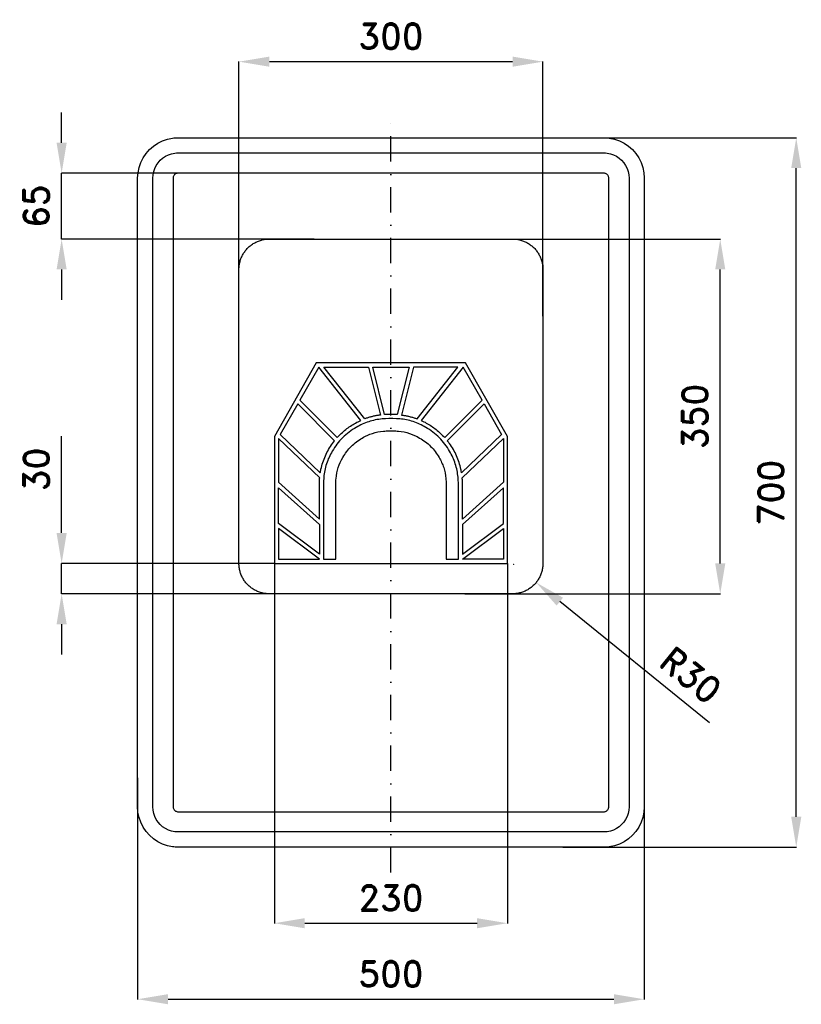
# Model space of a CAD drawing. Header units: millimetres. Extents: x -366 to 405, y -505 to 466.
import ezdxf

# ---------------------------------------------------------------- set-up
doc = ezdxf.new("R2010")
doc.units = ezdxf.units.MM
doc.header["$LTSCALE"] = 5
doc.linetypes.add('ČERCHOVANÁX2', pattern=[2, 1, -0.5, 0, -0.5])
doc.layers.add('Kóty', color=2, linetype='Continuous')
doc.layers.add('Značka', color=7, linetype='Continuous')
doc.styles.get("Standard").update_dxf_attribs({"font": 'romand.shx', "height": 25})
doc.dimstyles.get("Standard").update_dxf_attribs({"dimtxt": 25, "dimasz": 30, "dimexe": 0.18, "dimexo": 0.0625, "dimgap": 12.5, "dimtad": 1, "dimdec": 0, "dimzin": 0, "dimdsep": 46, "dimtxsty": 'Standard', "dimcen": 0.09, "dimadec": 0, "dimazin": 0, "dimtfac": 1, "dimtdec": 0, "dimtofl": 0, "dimtmove": 0, "dimatfit": 3, "dimfxl": 1, "dimtolj": 1, "dimtzin": 0, "dimarcsym": 0})

# ---------------------------------------------------------------- blocks, each defined once
blk = doc.blocks.new('*D0')
at = {"layer": 'Defpoints', "color": 0, "transparency": 16777216}
for p in [(-115, -70), (115, -70), (115, -425)]:
    blk.add_point(p, dxfattribs=at)
at = {"layer": 'Kóty', "color": 0, "lineweight": -2, "transparency": 16777216}
for p, q in [((-115, -70.0625), (-115, -425.18)), ((115, -70.0625), (115, -425.18)), ((-85, -425), (85, -425))]:
    blk.add_line(p, q, dxfattribs=at)
at = {"layer": 'Kóty', "color": 0, "transparency": 16777216}
for points in [[(-85, -420), (-85, -430), (-115, -425)], [(85, -420), (85, -430), (115, -425)]]:
    blk.add_solid(points, dxfattribs=at)
at = {"layer": 'Kóty', "color": 0, "transparency": 16777216, "insert": (0, -400), "char_height": 25, "attachment_point": 5}
blk.add_mtext('\\A1;230', dxfattribs=at)
blk = doc.blocks.new('*D1')
at = {"layer": 'Defpoints', "color": 0, "transparency": 16777216}
for p in [(250, -265.39), (-250, -281.37), (250, -500)]:
    blk.add_point(p, dxfattribs=at)
at = {"layer": 'Kóty', "color": 0, "lineweight": -2, "transparency": 16777216}
for p, q in [((250, -265.46), (250, -500.18)), ((-250, -281.44), (-250, -500.18)), ((-220, -500), (220, -500))]:
    blk.add_line(p, q, dxfattribs=at)
at = {"layer": 'Kóty', "color": 0, "transparency": 16777216}
for points in [[(-220, -495), (-220, -505), (-250, -500)], [(220, -495), (220, -505), (250, -500)]]:
    blk.add_solid(points, dxfattribs=at)
at = {"layer": 'Kóty', "color": 0, "transparency": 16777216, "insert": (0, -475), "char_height": 25, "attachment_point": 5}
blk.add_mtext('\\A1;500', dxfattribs=at)
blk = doc.blocks.new('*D2')
at = {"layer": 'Defpoints', "color": 0, "transparency": 16777216}
for p in [(150, 425), (-150, 175.2), (150, 174.01)]:
    blk.add_point(p, dxfattribs=at)
at = {"layer": 'Kóty', "color": 0, "lineweight": -2, "transparency": 16777216}
for p, q in [((-150, 175.26), (-150, 425.18)), ((-120, 425), (120, 425)), ((150, 174.07), (150, 425.18))]:
    blk.add_line(p, q, dxfattribs=at)
at = {"layer": 'Kóty', "color": 0, "transparency": 16777216}
for points in [[(-120, 430), (-120, 420), (-150, 425)], [(120, 430), (120, 420), (150, 425)]]:
    blk.add_solid(points, dxfattribs=at)
at = {"layer": 'Kóty', "color": 0, "transparency": 16777216, "insert": (0, 450), "char_height": 25, "attachment_point": 5}
blk.add_mtext('\\A1;300', dxfattribs=at)
blk = doc.blocks.new('*D3')
at = {"layer": 'Defpoints', "color": 0, "transparency": 16777216}
for p in [(47.88, 250), (325, 250), (72.97, -100)]:
    blk.add_point(p, dxfattribs=at)
at = {"layer": 'Kóty', "color": 0, "lineweight": -2, "transparency": 16777216}
for p, q in [((47.94, 250), (325.18, 250)), ((325, -70), (325, 220)), ((73.03, -100), (325.18, -100))]:
    blk.add_line(p, q, dxfattribs=at)
at = {"layer": 'Kóty', "color": 0, "transparency": 16777216}
for points in [[(320, 220), (330, 220), (325, 250)], [(320, -70), (330, -70), (325, -100)]]:
    blk.add_solid(points, dxfattribs=at)
at = {"layer": 'Kóty', "color": 0, "transparency": 16777216, "insert": (300, 75), "char_height": 25, "attachment_point": 5, "rotation": 90}
blk.add_mtext('\\A1;350', dxfattribs=at)
blk = doc.blocks.new('*D4')
at = {"layer": 'Defpoints', "color": 0, "transparency": 16777216}
for p in [(-325, 315), (-65.14, 315), (-75.67, 250)]:
    blk.add_point(p, dxfattribs=at)
at = {"layer": 'Kóty', "color": 0, "lineweight": -2, "transparency": 16777216}
for p, q in [((-325, 345), (-325, 375)), ((-65.2, 315), (-325.18, 315)), ((-75.73, 250), (-325.18, 250)), ((-325, 220), (-325, 190))]:
    blk.add_line(p, q, dxfattribs=at)
at = {"layer": 'Kóty', "color": 0, "transparency": 16777216}
for points in [[(-330, 345), (-320, 345), (-325, 315)], [(-330, 220), (-320, 220), (-325, 250)]]:
    blk.add_solid(points, dxfattribs=at)
at = {"layer": 'Kóty', "color": 0, "transparency": 16777216, "insert": (-350, 282.5), "char_height": 25, "attachment_point": 5, "rotation": 90}
blk.add_mtext('\\A1;65', dxfattribs=at)
blk = doc.blocks.new('*D5')
at = {"layer": 'Defpoints', "color": 0, "transparency": 16777216}
for p in [(-325, -70), (-115, -70), (-93.18, -100)]:
    blk.add_point(p, dxfattribs=at)
at = {"layer": 'Kóty', "color": 0, "lineweight": -2, "transparency": 16777216}
for p, q in [((-325, -40), (-325, 55.48)), ((-115.06, -70), (-325.18, -70)), ((-93.24, -100), (-325.18, -100)), ((-325, -130), (-325, -160))]:
    blk.add_line(p, q, dxfattribs=at)
at = {"layer": 'Kóty', "color": 0, "transparency": 16777216}
for points in [[(-330, -40), (-320, -40), (-325, -70)], [(-330, -130), (-320, -130), (-325, -100)]]:
    blk.add_solid(points, dxfattribs=at)
at = {"layer": 'Kóty', "color": 0, "transparency": 16777216, "insert": (-350, 22.74), "char_height": 25, "attachment_point": 5, "rotation": 90}
blk.add_mtext('\\A1;30', dxfattribs=at)
blk = doc.blocks.new('*D6')
at = {"layer": 'Defpoints', "color": 0, "transparency": 16777216}
for p in [(175.25, 350), (400, 350), (169.42, -350)]:
    blk.add_point(p, dxfattribs=at)
at = {"layer": 'Kóty', "color": 0, "lineweight": -2, "transparency": 16777216}
for p, q in [((175.31, 350), (400.18, 350)), ((400, -320), (400, 320)), ((169.49, -350), (400.18, -350))]:
    blk.add_line(p, q, dxfattribs=at)
at = {"layer": 'Kóty', "color": 0, "transparency": 16777216}
for points in [[(395, 320), (405, 320), (400, 350)], [(395, -320), (405, -320), (400, -350)]]:
    blk.add_solid(points, dxfattribs=at)
at = {"layer": 'Kóty', "color": 0, "transparency": 16777216, "insert": (375, 0), "char_height": 25, "attachment_point": 5, "rotation": 90}
blk.add_mtext('\\A1;700', dxfattribs=at)
blk = doc.blocks.new('*D7')
at = {"layer": 'Defpoints', "color": 0, "transparency": 16777216}
for p in [(121.16, -70.91), (143.34, -88.87)]:
    blk.add_point(p, dxfattribs=at)
at = {"layer": 'Kóty', "color": 0, "lineweight": -2, "transparency": 16777216}
for p, q in [((121.07, -70.91), (121.25, -70.91)), ((121.16, -71), (121.16, -70.82)), ((314.41, -227.4), (166.65, -107.75))]:
    blk.add_line(p, q, dxfattribs=at)
at = {"layer": 'Kóty', "color": 0, "transparency": 16777216}
blk.add_solid([(169.8, -103.86), (163.5, -111.63), (143.34, -88.87)], dxfattribs=at)
at = {"layer": 'Kóty', "color": 0, "transparency": 16777216, "insert": (295.91, -180.25), "char_height": 25, "attachment_point": 5, "rotation": 320.99921}
blk.add_mtext('\\A1;R30', dxfattribs=at)

msp = doc.modelspace()

# ---------------------------------------------------------------- linework, layer by layer
at = {"layer": 'Kóty'}
for points in [[(-325, 250), (-325, 315)], [(-325, -100), (-325, -70)]]:
    msp.add_lwpolyline(points, dxfattribs=at)
at = {"layer": 'Značka', "color": 6, "linetype": 'ČERCHOVANÁX2', "ltscale": 5}
msp.add_lwpolyline([(0, -375), (0, 375)], dxfattribs=at)
at = {"layer": 'Značka', "color": 5}
for points in [[(-210, -350), (-210.2, -349.9995), (-210.3, -349.9988, -0.0321716), (-215.5, -349.637), (-220.6, -348.5823), (-225.5, -346.9227), (-230.1, -344.5885), (-234.4, -341.714), (-238.3, -338.2843), (-241.7, -334.4026), (-244.6, -330.0906), (-246.9, -325.4605), (-248.6, -320.5549), (-249.7, -315.4767), (-250, -310.314), (-250, -310.157), (-250, -310), (-250, 310), (-250, 310.157), (-250, 310.314), (-249.6, 315.479), (-248.6, 320.555), (-246.9, 325.464), (-244.6, 330.091), (-241.7, 334.402), (-238.3, 338.284), (-234.4, 341.717), (-230.1, 344.589), (-225.5, 346.906), (-220.6, 348.582), (-215.5, 349.654, -0.0367311), (-210.3, 349.999), (-210.2, 350), (-210, 350), (210, 350), (210.2, 350), (210.3, 349.999, -0.0321716), (215.5, 349.637), (220.6, 348.582), (225.5, 346.923), (230.1, 344.589), (234.4, 341.714), (238.3, 338.284), (241.7, 334.403), (244.6, 330.091), (246.9, 325.46), (248.6, 320.555), (249.7, 315.477), (250, 310.314), (250, 310.157), (250, 310), (250, -310), (250, -310.157), (250, -310.314), (249.6, -315.4791), (248.6, -320.5549), (246.9, -325.4636), (244.6, -330.0906), (241.7, -334.4017), (238.3, -338.2843), (234.4, -341.7172), (230.1, -344.5885), (225.5, -346.9061), (220.6, -348.5823), (215.5, -349.6542, -0.0367341), (210.3, -349.9988), (210.2, -349.9996), (210, -350), (-210, -350)], [(-210, -335), (-210.1, -334.9997), (-210.2, -334.9992, -0.0321601), (-213.4, -334.7731), (-216.6, -334.1139), (-219.7, -333.0767), (-222.6, -331.6178), (-225.3, -329.8212), (-227.7, -327.6777), (-229.8, -325.2516), (-231.6, -322.5566), (-233.1, -319.6628), (-234.1, -316.5968), (-234.8, -313.423), (-235, -310.196), (-235, -310.098), (-235, -310), (-235, 310), (-235, 310.098), (-235, 310.196), (-234.8, 313.424), (-234.1, 316.597), (-233.1, 319.665), (-231.6, 322.557), (-229.8, 325.251), (-227.7, 327.678), (-225.3, 329.823), (-222.6, 331.618), (-219.7, 333.066), (-216.6, 334.114), (-213.4, 334.784, -0.0367287), (-210.2, 334.999), (-210.1, 335), (-210, 335), (210, 335), (210.1, 335), (210.2, 334.999, -0.0321789), (213.4, 334.773), (216.6, 334.114), (219.7, 333.077), (222.6, 331.618), (225.3, 329.821), (227.7, 327.678), (229.8, 325.252), (231.6, 322.557), (233.1, 319.663), (234.1, 316.597), (234.8, 313.423), (235, 310.196), (235, 310.098), (235, 310), (235, -310), (235, -310.098), (235, -310.196), (234.8, -313.424), (234.1, -316.5968), (233.1, -319.6648), (231.6, -322.5566), (229.8, -325.2511), (227.7, -327.6777), (225.3, -329.8233), (222.6, -331.6178), (219.7, -333.0663), (216.6, -334.1139), (213.4, -334.7839), (210.2, -334.9992), (210.1, -334.9997), (210, -335), (-210, -335)], [(-120, -100), (-120.118, -100), (-120.236, -99.999, -0.0321792), (-124.109, -99.728, -0.0354496), (-127.916, -98.937, -0.0362653), (-131.598, -97.692, -0.034416), (-135.068, -95.941, -0.0337263), (-138.301, -93.785, -0.0340842), (-141.213, -91.213, -0.0342061), (-143.788, -88.302, -0.0342324), (-145.941, -85.068, -0.0340485), (-147.68, -81.595, -0.0334137), (-148.937, -77.916, -0.0341264), (-149.741, -74.108, -0.0367489), (-149.999, -70.236), (-150, -70.118), (-150, -70), (-150, 220), (-150, 220.118), (-149.999, 220.236, -0.0321798), (-149.728, 224.109, -0.0354441), (-148.937, 227.916, -0.0362681), (-147.692, 231.598, -0.0344103), (-145.941, 235.068, -0.0337101), (-143.785, 238.301, -0.0340819), (-141.213, 241.213, -0.0342116), (-138.302, 243.788, -0.0342322), (-135.068, 245.941, -0.0340289), (-131.595, 247.68, -0.0334164), (-127.916, 248.937, -0.0341132), (-124.108, 249.741, -0.0367489), (-120.236, 249.999), (-120.118, 250), (-120, 250), (120, 250), (120.118, 250), (120.236, 249.999, -0.0321795), (124.109, 249.728, -0.0354563), (127.916, 248.937, -0.0362667), (131.598, 247.692, -0.0344283), (135.068, 245.941, -0.0337327), (138.301, 243.785, -0.034076), (141.213, 241.213, -0.0342041), (143.788, 238.302, -0.0342148), (145.941, 235.068, -0.0340198), (147.68, 231.595, -0.0334153), (148.937, 227.916, -0.034111), (149.741, 224.108, -0.0367481), (149.999, 220.236), (150, 220.118), (150, 220), (150, -70), (150, -70.118), (149.999, -70.236, -0.0321795), (149.728, -74.109, -0.0354563), (148.937, -77.916, -0.0362667), (147.692, -81.598, -0.0344283), (145.941, -85.068, -0.0337327), (143.785, -88.301, -0.034076), (141.213, -91.213, -0.034203), (138.302, -93.788, -0.0342258), (135.068, -95.941, -0.0340485), (131.595, -97.68, -0.0334174), (127.916, -98.937, -0.0341264), (124.108, -99.741, -0.036741), (120.236, -99.999), (120.118, -100), (120, -100), (-120, -100)], [(-89.904, 91.004), (-53.029, 54.142), (-52.043, 55.206), (-51.044, 56.259, -0.0227121), (-46.824, 60.239, -0.021941), (-42.26, 63.833, -0.0227397), (-37.433, 67.066, -0.0251755), (-32.326, 69.818), (-31.015, 70.441), (-29.696, 71.045), (-71.295, 123.684), (-89.904, 91.004)], [(-66.152, 123.684), (-22.193, 123.684), (-10.364, 76.368), (-11.153, 76.264), (-11.941, 76.156, 0.012468), (-15.08, 75.626, 0.0120442), (-18.19, 74.943, 0.0124509), (-21.269, 74.13, 0.0138188), (-24.3, 73.157), (-25.051, 72.893), (-25.799, 72.623), (-66.152, 123.684)], [(66.152, 123.684), (22.193, 123.684), (10.364, 76.368), (11.153, 76.264), (11.941, 76.156, -0.012468), (15.08, 75.626, -0.0120442), (18.19, 74.943, -0.0124509), (21.269, 74.13, -0.0138188), (24.3, 73.157), (25.051, 72.893), (25.799, 72.623), (66.152, 123.684)], [(71.295, 123.684), (29.696, 71.045), (31.014, 70.439), (32.326, 69.818, -0.0227047), (37.423, 67.049, -0.02193), (42.26, 63.833, -0.0227437), (46.837, 60.253, -0.0251965), (51.043, 56.259), (52.043, 55.207), (53.029, 54.142), (89.904, 91.004), (71.295, 123.684)], [(-109.259, 57.015), (-69.701, 19.435, -0.00175132), (-69.385, 21.155, -0.0052297), (-69.045, 22.87, -0.0273415), (-67.232, 29.618, -0.0264653), (-64.7, 36.145, -0.0274115), (-61.574, 42.411, -0.0303379), (-57.757, 48.264), (-56.713, 49.667), (-55.646, 51.053), (-91.974, 87.368), (-109.259, 57.015)], [(109.259, 57.015), (69.701, 19.435), (69.385, 21.155, 0.0052297), (69.045, 22.87, 0.0273415), (67.232, 29.618, 0.0264653), (64.7, 36.145, 0.0274115), (61.574, 42.411, 0.0303379), (57.757, 48.264, 0.00598884), (56.713, 49.667), (55.646, 51.053), (91.974, 87.368), (109.259, 57.015)], [(-66.579, -65.965), (-54.474, -65.965), (-54.474, 8.281, -0.00356098), (-54.369, 11.024, -0.0107327), (-54.186, 13.764, -0.0557175), (-51.985, 24.484, -0.0561673), (-47.446, 34.509, -0.0696875), (-39.183, 45.425, -0.0683506), (-28.246, 53.709, -0.056425), (-18.221, 58.313, -0.0611225), (-7.501, 60.449, -0.0121917), (-4.761, 60.638), (-2.018, 60.737), (2.018, 60.737), (4.761, 60.632, -0.0107438), (7.501, 60.449, -0.0557168), (18.221, 58.248, -0.0561703), (28.246, 53.709, -0.0696902), (39.162, 45.447, -0.0683572), (47.446, 34.509, -0.0564303), (52.05, 24.484, -0.0611245), (54.186, 13.764, -0.0122043), (54.375, 11.024, -0.00407284), (54.474, 8.281), (54.474, -65.965), (66.579, -65.965), (66.579, 8.281, 0.00358025), (66.45, 11.657, 0.0107247), (66.225, 15.029, 0.0557151), (63.515, 28.223, 0.0561641), (57.929, 40.561, 0.0696869), (47.76, 53.997, 0.0683576), (34.298, 64.193, 0.0564312), (21.96, 69.859, 0.0611277), (8.766, 72.488, 0.0122194), (5.394, 72.72), (2.018, 72.842), (-2.018, 72.842), (-5.394, 72.714, 0.0107536), (-8.766, 72.488, 0.0557116), (-21.96, 69.779, 0.0561628), (-34.298, 64.193, 0.0696919), (-47.733, 54.023, 0.0683569), (-57.929, 40.561, 0.056428), (-63.595, 28.223, 0.0611222), (-66.225, 15.029, 0.0122001), (-66.457, 11.658, 0.00407763), (-66.579, 8.281), (-66.579, -65.965)], [(-110.965, 10.078), (-70.614, -26.238), (-70.614, 8.281), (-70.613, 8.591), (-70.611, 8.901, -0.00482561), (-70.589, 10.14, -0.00467916), (-70.544, 11.379, -0.00485687), (-70.478, 12.617, -0.00535983), (-70.387, 13.853, -0.00098112), (-70.361, 14.162), (-70.334, 14.471), (-110.965, 53.07), (-110.965, 10.078)], [(110.965, 10.078), (70.614, -26.238), (70.614, 8.281), (70.613, 8.591), (70.611, 8.901, 0.00482561), (70.589, 10.14, 0.00467916), (70.544, 11.379, 0.00485687), (70.478, 12.617, 0.00535983), (70.387, 13.853), (70.361, 14.162), (70.334, 14.471), (110.965, 53.07), (110.965, 10.078)]]:
    msp.add_lwpolyline(points, format="xyb", dxfattribs=at)
for points in [[(-210, -315), (210, -315), (210, -315), (210, -315), (210.7, -314.955), (211.3, -314.823), (211.9, -314.615), (212.5, -314.324), (213.1, -313.964), (213.5, -313.536), (214, -313.05), (214.3, -312.511), (214.6, -311.933), (214.8, -311.319), (215, -310.685), (215, -310.039), (215, -310.02), (215, -310), (215, 310), (215, 310.02), (215, 310.039), (215, 310.685), (214.8, 311.319), (214.6, 311.933), (214.3, 312.511), (214, 313.05), (213.5, 313.536), (213.1, 313.965), (212.5, 314.324), (211.9, 314.613), (211.3, 314.823), (210.7, 314.957), (210, 315), (210, 315), (210, 315), (-210, 315), (-210, 315), (-210, 315), (-210.7, 314.955), (-211.3, 314.823), (-211.9, 314.615), (-212.5, 314.324), (-213.1, 313.964), (-213.5, 313.536), (-214, 313.05), (-214.3, 312.511), (-214.6, 311.933), (-214.8, 311.319), (-215, 310.685), (-215, 310.039), (-215, 310.02), (-215, 310), (-215, -310), (-215, -310.02), (-215, -310.039), (-215, -310.685), (-214.8, -311.319), (-214.6, -311.933), (-214.3, -312.511), (-214, -313.05), (-213.5, -313.536), (-213.1, -313.965), (-212.5, -314.324), (-211.9, -314.613), (-211.3, -314.823), (-210.7, -314.957), (-210, -315), (-210, -315), (-210, -315)], [(-73.64, 127.719), (-115, 55.088), (-115, -70), (0, -70), (115, -70), (115, 55.088), (73.64, 127.719), (-73.64, 127.719)], [(-18.034, 123.684), (18.034, 123.684), (6.299, 76.743), (6.085, 76.756), (5.871, 76.769), (5.015, 76.812), (4.159, 76.844), (3.303, 76.866), (2.446, 76.876), (2.232, 76.877), (2.018, 76.877), (-2.018, 76.877), (-2.232, 76.877), (-2.446, 76.876), (-3.303, 76.865), (-4.159, 76.844), (-5.015, 76.812), (-5.871, 76.769), (-6.085, 76.756), (-6.299, 76.743), (-18.034, 123.684)], [(-110.965, 4.649), (-70.614, -31.667), (-70.614, -60.921), (-110.965, -30.658), (-110.965, 4.649)], [(110.965, 4.649), (70.614, -31.667), (70.614, -60.921), (110.965, -30.658), (110.965, 4.649)], [(-110.965, -65.965), (-70.614, -65.965), (-110.965, -35.702), (-110.965, -65.965)], [(110.965, -65.965), (70.614, -65.965), (110.965, -35.702), (110.965, -65.965)]]:
    msp.add_lwpolyline(points, dxfattribs=at)

# ---------------------------------------------------------------- dimensions: what is measured, and where the dimension line sits
at = {"layer": 'Kóty'}
for base, p1, p2, picture, middle in [((150, 425), (-150, 175.2014), (150, 174.007), '*D2', (0, 450)), ((115, -425), (-115, -70), (115, -70), '*D0', (0, -400)), ((250, -500), (-250, -281.3749), (250, -265.3944), '*D1', (0, -475))]:
    dim = msp.add_linear_dim(base=base, p1=p1, p2=p2, dimstyle='Standard', dxfattribs=at)
    dim.commit()
    dim.dimension.update_dxf_attribs({"geometry": picture, "text_midpoint": middle})
for base, p1, p2, picture, middle in [((-325, 315), (-75.6655, 250), (-65.1393, 315), '*D4', (-350, 282.5)), ((400, 350), (169.4244, -350), (175.2522, 350), '*D6', (375, 0)), ((325, 250), (72.9671, -100), (47.8752, 250), '*D3', (300, 75)), ((-325, -70), (-93.1778, -100), (-115, -70), '*D5', (-350, 22.7381))]:
    dim = msp.add_linear_dim(base=base, p1=p1, p2=p2, angle=90, dimstyle='Standard', dxfattribs=at)
    dim.commit()
    dim.dimension.update_dxf_attribs({"geometry": picture, "text_midpoint": middle})
dim = msp.add_radius_dim(center=(121.1598, -70.9093), mpoint=(143.3371, -88.8687), text='R30', dimstyle='Standard', dxfattribs=at)
dim.commit()
dim.dimension.update_dxf_attribs({"geometry": '*D7', "text_midpoint": (280.178, -199.6833), "dimtype": 164})

doc.saveas('drawing.dxf')
